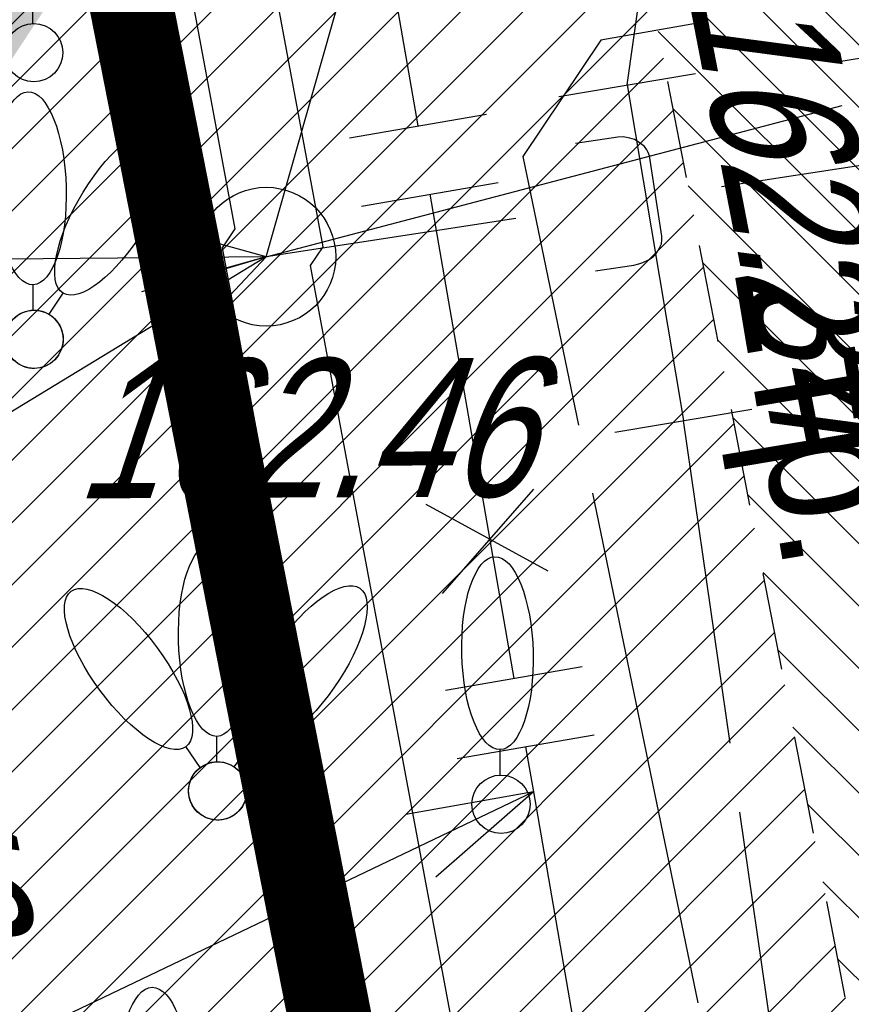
# Model space of a CAD drawing. Header units: millimetres. Extents: x 4385 to 11928, y 17253 to 36963.
# Tile 43 of 256: x 5878 to 5884, y 18474 to 18481. Entities that reach past the tile are written whole.
import ezdxf
from ezdxf import colors
from ezdxf.entities.mleader import LeaderData, LeaderLine
from ezdxf.enums import TextEntityAlignment as Align
from ezdxf.math import Vec2, Vec3

# ---------------------------------------------------------------- set-up
doc = ezdxf.new("R2010")
doc.units = ezdxf.units.MM
for name, color, linetype, lineweight in [('Геоподоснова_34179-21 от 9.08.21$0$Водосток', 7, 'Continuous', 25), ('Геоподоснова_34179-21 от 9.08.21$0$Водосток проектный', 7, 'Continuous', 25), ('Геоподоснова_34179-21 от 9.08.21$0$Газопровод', 7, 'Continuous', 25), ('Геоподоснова_34179-21 от 9.08.21$0$Горизонтали', 7, 'Continuous', 25), ('Геоподоснова_34179-21 от 9.08.21$0$Граница улицы', 7, 'Continuous', 25), ('Геоподоснова_34179-21 от 9.08.21$0$Кабель Мосэнерго', 7, 'Continuous', 25), ('Геоподоснова_34179-21 от 9.08.21$0$Колодцы', 7, 'Continuous', 25), ('Геоподоснова_34179-21 от 9.08.21$0$Отдельно стоящее дерево', 7, 'Continuous', 25)]:
    doc.layers.add(name, color=color, linetype=linetype, lineweight=lineweight)
doc.layers.add('ГП_граница_аренд_зем_500', color=7, linetype='Continuous', true_color=0x000000)
for name, color, linetype, lineweight, true_color, transparency in [('ГП_дороги_штриховка_сущ', 7, 'Continuous', 0, 0xc8d0d0, 0.6), ('ГП_озел_штриховка_сущ', 7, 'Continuous', 0, 0x829556, 0.6), ('ГП_тротуары_штриховка_сущ', 7, 'Continuous', 0, 0xba8573, 0.6)]:
    doc.layers.add(name, color=color, linetype=linetype, lineweight=lineweight, true_color=true_color, transparency=transparency)
doc.layers.add('ГП_текст этапы', color=7, linetype='Continuous', lineweight=5, true_color=0x000000)
doc.styles.add('GENERATED_STYLE_1', font='GOTHIC.TTF')
doc.styles.add('Геоподоснова_34179-21 от 9.08.21$0$Style-RUSSIAN_1251', font='RUSSIAN_1251.shx')
doc.styles.add('Геоподоснова_34179-21 от 9.08.21$0$Style-RUSSIAN_1251 I 0.32289', font='RUSSIAN_1251.shx', dxfattribs={"oblique": 18.5})

# ---------------------------------------------------------------- blocks, each defined once
blk = doc.blocks.new('Геоподоснова_34179-21 от 9.08.21$0$DEREVO_58')
at = {"layer": 'Геоподоснова_34179-21 от 9.08.21$0$Отдельно стоящее дерево', "color": 7, "linetype": 'Continuous', "lineweight": 25, "flags": 128}
blk.add_lwpolyline([(-0.007, 0.21), (-0.007, 0.393)], dxfattribs=at)
at = {"layer": 'Геоподоснова_34179-21 от 9.08.21$0$Отдельно стоящее дерево', "color": 7, "linetype": 'Continuous', "lineweight": 25}
blk.add_arc((0, 0), 0.21, 0, 359.99999, dxfattribs=at)
blk.add_ellipse((-0.0255, 1.088), major_axis=(-0.0185, 0.695), ratio=0.369829, dxfattribs=at)
blk = doc.blocks.new('Геоподоснова_34179-21 от 9.08.21$0$DEREVO_59')
at = {"layer": 'Геоподоснова_34179-21 от 9.08.21$0$Отдельно стоящее дерево', "color": 7, "linetype": 'Continuous', "lineweight": 25, "flags": 128}
blk.add_lwpolyline([(-0.007, 0.21), (-0.007, 0.393)], dxfattribs=at)
at = {"layer": 'Геоподоснова_34179-21 от 9.08.21$0$Отдельно стоящее дерево', "color": 7, "linetype": 'Continuous', "lineweight": 25}
blk.add_arc((0, 0), 0.21, 0, 359.99999, dxfattribs=at)
blk.add_ellipse((-0.0255, 1.088), major_axis=(-0.0185, 0.695), ratio=0.369829, dxfattribs=at)
blk = doc.blocks.new('Геоподоснова_34179-21 от 9.08.21$0$DEREVO_60')
at = {"layer": 'Геоподоснова_34179-21 от 9.08.21$0$Отдельно стоящее дерево', "color": 7, "linetype": 'Continuous', "lineweight": 25, "flags": 128}
blk.add_lwpolyline([(-0.007, 0.21), (-0.007, 0.393)], dxfattribs=at)
at = {"layer": 'Геоподоснова_34179-21 от 9.08.21$0$Отдельно стоящее дерево', "color": 7, "linetype": 'Continuous', "lineweight": 25}
blk.add_arc((0, 0), 0.21, 0, 359.99999, dxfattribs=at)
blk.add_ellipse((-0.0255, 1.088), major_axis=(-0.0185, 0.695), ratio=0.369829, dxfattribs=at)
blk = doc.blocks.new('Геоподоснова_34179-21 от 9.08.21$0$DEREVO_61')
at = {"layer": 'Геоподоснова_34179-21 от 9.08.21$0$Отдельно стоящее дерево', "color": 7, "linetype": 'Continuous', "lineweight": 25, "flags": 128}
blk.add_lwpolyline([(-0.007, 0.21), (-0.007, 0.393)], dxfattribs=at)
at = {"layer": 'Геоподоснова_34179-21 от 9.08.21$0$Отдельно стоящее дерево', "color": 7, "linetype": 'Continuous', "lineweight": 25}
blk.add_arc((0, 0), 0.21, 0, 359.99999, dxfattribs=at)
blk.add_ellipse((-0.0255, 1.088), major_axis=(-0.0185, 0.695), ratio=0.369829, dxfattribs=at)
blk = doc.blocks.new('Геоподоснова_34179-21 от 9.08.21$0$DEREVO_87')
at = {"layer": 'Геоподоснова_34179-21 от 9.08.21$0$Отдельно стоящее дерево', "color": 7, "linetype": 'Continuous', "lineweight": 25, "flags": 128}
blk.add_lwpolyline([(-0.0072, 0.2099), (-0.0069, 0.3929)], dxfattribs=at)
at = {"layer": 'Геоподоснова_34179-21 от 9.08.21$0$Отдельно стоящее дерево', "color": 7, "linetype": 'Continuous', "lineweight": 25}
blk.add_arc((0, 0), 0.21, 0, 359.99999, dxfattribs=at)
blk.add_ellipse((-0.0255, 1.088), major_axis=(-0.0185, 0.695), ratio=0.369829, dxfattribs=at)
blk = doc.blocks.new('Геоподоснова_34179-21 от 9.08.21$0$DEREVO_88')
at = {"layer": 'Геоподоснова_34179-21 от 9.08.21$0$Отдельно стоящее дерево', "color": 7, "linetype": 'Continuous', "lineweight": 25, "flags": 128}
blk.add_lwpolyline([(-0.0074, 0.2099), (-0.0065, 0.3932)], dxfattribs=at)
at = {"layer": 'Геоподоснова_34179-21 от 9.08.21$0$Отдельно стоящее дерево', "color": 7, "linetype": 'Continuous', "lineweight": 25}
blk.add_arc((0, 0), 0.21, 0, 359.99999, dxfattribs=at)
blk.add_ellipse((-0.0255, 1.088), major_axis=(-0.0185, 0.695), ratio=0.369829, dxfattribs=at)
blk = doc.blocks.new('Геоподоснова_34179-21 от 9.08.21$0$DEREVO_89')
at = {"layer": 'Геоподоснова_34179-21 от 9.08.21$0$Отдельно стоящее дерево', "color": 7, "linetype": 'Continuous', "lineweight": 25, "flags": 128}
blk.add_lwpolyline([(-0.0071, 0.2103), (-0.007, 0.3931)], dxfattribs=at)
at = {"layer": 'Геоподоснова_34179-21 от 9.08.21$0$Отдельно стоящее дерево', "color": 7, "linetype": 'Continuous', "lineweight": 25}
blk.add_arc((0, 0), 0.21, 0, 359.99999, dxfattribs=at)
blk.add_ellipse((-0.0255, 1.088), major_axis=(-0.0185, 0.695), ratio=0.369829, dxfattribs=at)
blk = doc.blocks.new('Геоподоснова_34179-21 от 9.08.21$0$DEREVO_92')
at = {"layer": 'Геоподоснова_34179-21 от 9.08.21$0$Отдельно стоящее дерево', "color": 7, "linetype": 'Continuous', "lineweight": 25, "flags": 128}
blk.add_lwpolyline([(-0.007, 0.21), (-0.007, 0.393)], dxfattribs=at)
at = {"layer": 'Геоподоснова_34179-21 от 9.08.21$0$Отдельно стоящее дерево', "color": 7, "linetype": 'Continuous', "lineweight": 25}
blk.add_arc((0, 0), 0.21, 0, 359.99999, dxfattribs=at)
blk.add_ellipse((-0.0255, 1.088), major_axis=(-0.0185, 0.695), ratio=0.369829, dxfattribs=at)
blk = doc.blocks.new('Геоподоснова_34179-21 от 9.08.21$0$KOLOD_40')
at = {"layer": 'Геоподоснова_34179-21 от 9.08.21$0$Колодцы', "color": 7, "linetype": 'Continuous', "lineweight": 25}
blk.add_arc((0, 0), 0.5, 0, 359.99999, dxfattribs=at)
blk = doc.blocks.new('Геоподоснова_34179-21 от 9.08.21$0$msdElementTypeLineString_104')
at = {"layer": 'Геоподоснова_34179-21 от 9.08.21$0$Граница улицы', "color": 7, "linetype": 'Continuous', "lineweight": 25}
for p, q in [((1.1129, 34.6345), (0.9792, 35.3247)), ((1.3417, 33.4533), (1.208, 34.1436)), ((1.5705, 32.2722), (1.4368, 32.9624)), ((1.7994, 31.0911), (1.6656, 31.7813)), ((2.0282, 29.9099), (1.8945, 30.6002)), ((2.257, 28.7288), (2.1233, 29.4191))]:
    blk.add_line(p, q, dxfattribs=at)
blk = doc.blocks.new('Геоподоснова_34179-21 от 9.08.21$0$msdElementTypeLineString_168')
at = {"layer": 'Геоподоснова_34179-21 от 9.08.21$0$Водосток', "color": 30, "linetype": 'Continuous', "lineweight": 25}
blk.add_line((0, 0), (0.8106, 2.854), dxfattribs=at)
blk = doc.blocks.new('Геоподоснова_34179-21 от 9.08.21$0$msdElementTypeMultiLine_18')
at = {"layer": 'Геоподоснова_34179-21 от 9.08.21$0$Водосток', "color": 30, "linetype": 'Continuous', "lineweight": 25}
blk.add_blockref('Геоподоснова_34179-21 от 9.08.21$0$msdElementTypeLineString_168', (0.467, 0.467), dxfattribs=at)
blk = doc.blocks.new('Геоподоснова_34179-21 от 9.08.21$0$msdElementTypeLineString_171')
at = {"layer": 'Геоподоснова_34179-21 от 9.08.21$0$Газопровод', "color": 16, "linetype": 'Continuous', "lineweight": 25}
blk.add_line((1.8671, 38.7439), (0.8794, 38.5873), dxfattribs=at)
blk = doc.blocks.new('Геоподоснова_34179-21 от 9.08.21$0$msdElementTypeMultiLine_20')
at = {"layer": 'Геоподоснова_34179-21 от 9.08.21$0$Газопровод', "color": 16, "linetype": 'Continuous', "lineweight": 25}
blk.add_blockref('Геоподоснова_34179-21 от 9.08.21$0$msdElementTypeLineString_171', (0, 0), dxfattribs=at)
blk = doc.blocks.new('Геоподоснова_34179-21 от 9.08.21$0$msdElementTypeLineString_185')
at = {"layer": 'Геоподоснова_34179-21 от 9.08.21$0$Водосток', "color": 30, "linetype": 'Continuous', "lineweight": 25}
for p, q in [((5.5989, 1.4696), (9.747, 2.5583)), ((0, 0), (4.1481, 1.0888))]:
    blk.add_line(p, q, dxfattribs=at)
blk = doc.blocks.new('Геоподоснова_34179-21 от 9.08.21$0$msdElementTypeMultiLine_30')
at = {"layer": 'Геоподоснова_34179-21 от 9.08.21$0$Водосток', "color": 30, "linetype": 'Continuous', "lineweight": 25, "flags": 128}
blk.add_lwpolyline([(5.455, 2.253), (5.1865, 2.1825), (5.1493, 2.1704), (5.1222, 2.1562), (5.0852, 2.1346), (5.0543, 2.1075), (5.0329, 2.0806), (5.0161, 2.0453), (5.0043, 2.009), (5.0046, 1.9806), (5.0072, 1.9528), (5.1557, 1.387), (5.1665, 1.3638), (5.1784, 1.3456), (5.1981, 1.3247), (5.2183, 1.311), (5.2463, 1.2946), (5.276, 1.2811), (5.3106, 1.2759), (5.359, 1.272), (5.3957, 1.2769), (5.6953, 1.3555)], dxfattribs=at)
at = {"layer": 'Геоподоснова_34179-21 от 9.08.21$0$Водосток', "color": 30, "linetype": 'Continuous', "lineweight": 25}
blk.add_blockref('Геоподоснова_34179-21 от 9.08.21$0$msdElementTypeLineString_185', (0.467, 0.467), dxfattribs=at)
blk = doc.blocks.new('Геоподоснова_34179-21 от 9.08.21$0$msdElementTypeLineString_186')
at = {"layer": 'Геоподоснова_34179-21 от 9.08.21$0$Водосток', "color": 30, "linetype": 'Continuous', "lineweight": 25}
for p, q in [((1.8307, 45.5753), (3.388, 37.1575)), ((3.388, 37.1575), (3.2982, 37.0217)), ((3.2982, 37.0217), (6.6179, 19.2484))]:
    blk.add_line(p, q, dxfattribs=at)
blk = doc.blocks.new('Геоподоснова_34179-21 от 9.08.21$0$msdElementTypeLineString_187')
at = {"layer": 'Геоподоснова_34179-21 от 9.08.21$0$Водосток', "color": 30, "linetype": 'Continuous', "lineweight": 25}
for p, q in [((1.8065, 45.5445), (3.34, 37.2555)), ((3.34, 37.2555), (3.2498, 37.1193)), ((3.2498, 37.1193), (6.5787, 19.2971))]:
    blk.add_line(p, q, dxfattribs=at)
blk = doc.blocks.new('Геоподоснова_34179-21 от 9.08.21$0$msdElementTypeMultiLine_31')
at = {"layer": 'Геоподоснова_34179-21 от 9.08.21$0$Водосток', "color": 30, "linetype": 'Continuous', "lineweight": 25}
for name, p in [('Геоподоснова_34179-21 от 9.08.21$0$msdElementTypeLineString_186', (0.76, 0.451)), ('Геоподоснова_34179-21 от 9.08.21$0$msdElementTypeLineString_187', (0.174, 0.482))]:
    blk.add_blockref(name, p, dxfattribs=at)
blk = doc.blocks.new('Геоподоснова_34179-21 от 9.08.21$0$msdElementTypeLineString_211')
at = {"layer": 'Геоподоснова_34179-21 от 9.08.21$0$Кабель Мосэнерго', "color": 7, "linetype": 'Continuous', "lineweight": 25}
for p, q in [((1.0069, 3.8354), (1.9931, 4.0006)), ((1.4119, 1.4174), (2.3981, 1.5826))]:
    blk.add_line(p, q, dxfattribs=at)
blk = doc.blocks.new('Геоподоснова_34179-21 от 9.08.21$0$msdElementTypeMultiLine_49')
at = {"layer": 'Геоподоснова_34179-21 от 9.08.21$0$Кабель Мосэнерго', "color": 7, "linetype": 'Continuous', "lineweight": 25, "flags": 128}
blk.add_lwpolyline([(1.5, 3.918), (1.905, 1.5)], dxfattribs=at)
at = {"layer": 'Геоподоснова_34179-21 от 9.08.21$0$Кабель Мосэнерго', "color": 7, "linetype": 'Continuous', "lineweight": 25}
blk.add_blockref('Геоподоснова_34179-21 от 9.08.21$0$msdElementTypeLineString_211', (0, 0), dxfattribs=at)
blk = doc.blocks.new('Геоподоснова_34179-21 от 9.08.21$0$msdElementTypeLineString_528')
at = {"layer": 'Геоподоснова_34179-21 от 9.08.21$0$Газопровод', "color": 1, "linetype": 'Continuous', "lineweight": 25}
for p, q in [((4.2851, 35.8431), (3.6249, 35.0912)), ((4.3896, 35.2523), (3.5118, 35.7312))]:
    blk.add_line(p, q, dxfattribs=at)
blk = doc.blocks.new('Геоподоснова_34179-21 от 9.08.21$0$msdElementTypeLineString_529')
at = {"layer": 'Геоподоснова_34179-21 от 9.08.21$0$Газопровод', "color": 16, "linetype": 'Continuous', "lineweight": 25}
for p, q in [((2.9395, 42.0394), (3.5445, 38.5524)), ((3.0519, 38.467), (4.0372, 38.6379)), ((3.1374, 37.9743), (4.1227, 38.1453)), ((3.63, 38.0598), (4.235, 34.5728)), ((3.7424, 34.4874), (4.7277, 34.6583)), ((3.8279, 33.9947), (4.8132, 34.1657))]:
    blk.add_line(p, q, dxfattribs=at)
at = {"layer": 'Геоподоснова_34179-21 от 9.08.21$0$Газопровод', "color": 16, "linetype": 'Continuous', "lineweight": 25, "flags": 128}
blk.add_lwpolyline([(4.3205, 34.0802), (4.3771, 33.7544), (4.9255, 30.5933)], dxfattribs=at)
blk = doc.blocks.new('Геоподоснова_34179-21 от 9.08.21$0$msdElementTypeMultiLine_324')
at = {"layer": 'Геоподоснова_34179-21 от 9.08.21$0$Газопровод', "color": 16, "linetype": 'Continuous', "lineweight": 25}
blk.add_blockref('Геоподоснова_34179-21 от 9.08.21$0$msdElementTypeLineString_529', (0, 0), dxfattribs=at)
at = {"layer": 'Геоподоснова_34179-21 от 9.08.21$0$Газопровод', "color": 1, "linetype": 'Continuous', "lineweight": 25}
blk.add_blockref('Геоподоснова_34179-21 от 9.08.21$0$msdElementTypeLineString_528', (0.093, 0.093), dxfattribs=at)
blk = doc.blocks.new('Геоподоснова_34179-21 от 9.08.21$0$msdElementTypeTextNode_22')
at = {"layer": 'Геоподоснова_34179-21 от 9.08.21$0$Кабель Мосэнерго', "color": 7, "linetype": 'Continuous', "lineweight": 25, "style": 'Геоподоснова_34179-21 от 9.08.21$0$Style-RUSSIAN_1251', "width": 0.899998}
blk.add_text('2тр.', height=1, rotation=279.50842, dxfattribs=at).set_placement((0, 0))
blk = doc.blocks.new('Геоподоснова_34179-21 от 9.08.21$0$DIMTXT_5')
at = {"layer": 'Геоподоснова_34179-21 от 9.08.21$0$Водосток', "color": 30, "linetype": 'Continuous', "lineweight": 25}
for q in [(-0.8988, -0.2541), (-0.639, -0.6813)]:
    blk.add_line((0, 0), q, dxfattribs=at)
at = {"layer": 'Геоподоснова_34179-21 от 9.08.21$0$Водосток', "color": 30, "linetype": 'Continuous', "lineweight": 25, "flags": 128}
blk.add_lwpolyline([(0, 0), (-6.4756, -3.9389), (-13.798, -5.3777)], dxfattribs=at)
blk = doc.blocks.new('Геоподоснова_34179-21 от 9.08.21$0$DIMTXT_193')
at = {"layer": 'Геоподоснова_34179-21 от 9.08.21$0$Газопровод', "color": 16, "linetype": 'Continuous', "lineweight": 25}
for q in [(-0.9198, -0.1625), (-0.7042, -0.6137)]:
    blk.add_line((0, 0), q, dxfattribs=at)
at = {"layer": 'Геоподоснова_34179-21 от 9.08.21$0$Газопровод', "color": 16, "linetype": 'Continuous', "lineweight": 25, "flags": 128}
blk.add_lwpolyline([(0, 0), (-7.8006, -3.7282), (-15.1717, -5.1766)], dxfattribs=at)
blk = doc.blocks.new('Геоподоснова_34179-21 от 9.08.21$0$msdElementTypeLineString_881')
at = {"layer": 'Геоподоснова_34179-21 от 9.08.21$0$Водосток проектный', "color": 7, "linetype": 'Continuous', "lineweight": 25}
for p, q in [((5.0779, 0.7788), (3.2803, 0.5031)), ((1.7976, 0.2757), (0, 0))]:
    blk.add_line(p, q, dxfattribs=at)
blk = doc.blocks.new('Геоподоснова_34179-21 от 9.08.21$0$msdElementTypeMultiLine_542')
at = {"layer": 'Геоподоснова_34179-21 от 9.08.21$0$Водосток проектный', "color": 7, "linetype": 'Continuous', "lineweight": 25, "flags": 128}
blk.add_lwpolyline([(2.8393, 0.3642), (3.1137, 0.4063), (3.1519, 0.4145), (3.1803, 0.4258), (3.2194, 0.4434), (3.2529, 0.4671), (3.277, 0.4917), (3.2974, 0.525), (3.3129, 0.5599), (3.3156, 0.5881), (3.3159, 0.616), (3.2273, 1.1943), (3.2189, 1.2185), (3.209, 1.2379), (3.1915, 1.2607), (3.1729, 1.2764), (3.1467, 1.2956), (3.1186, 1.3122), (3.0848, 1.321), (3.037, 1.3299), (3, 1.3288), (2.6939, 1.2819)], dxfattribs=at)
at = {"layer": 'Геоподоснова_34179-21 от 9.08.21$0$Водосток проектный', "color": 7, "linetype": 'Continuous', "lineweight": 25}
blk.add_blockref('Геоподоснова_34179-21 от 9.08.21$0$msdElementTypeLineString_881', (0.467, 0.467), dxfattribs=at)
blk = doc.blocks.new('Геоподоснова_34179-21 от 9.08.21$0$DIMTXT_246')
at = {"layer": 'Геоподоснова_34179-21 от 9.08.21$0$Водосток проектный', "color": 7, "linetype": 'Continuous', "lineweight": 25}
for q in [(-0.7018, 0.1937), (-0.6982, -0.2063)]:
    blk.add_line((0, 0), q, dxfattribs=at)
at = {"layer": 'Геоподоснова_34179-21 от 9.08.21$0$Водосток проектный', "color": 7, "linetype": 'Continuous', "lineweight": 25, "flags": 128}
blk.add_lwpolyline([(0, 0), (-7.5027, -0.0673), (-14.7461, -1.4906)], dxfattribs=at)
blk = doc.blocks.new('Геоподоснова_34179-21 от 9.08.21')
at = {"layer": 'Геоподоснова_34179-21 от 9.08.21$0$Кабель Мосэнерго', "color": 10, "linetype": 'Continuous', "lineweight": 25}
for p, q in [((5882.628, 18480.647), (5882.713, 18481.257)), ((5883.3688, 18475.9047), (5883.033, 18478.229)), ((5882.3774, 18477.7064), (5883.1362, 18474.0358)), ((5884.1118, 18470.7612), (5883.4402, 18475.4098))]:
    blk.add_line(p, q, dxfattribs=at)
at = {"layer": 'Геоподоснова_34179-21 от 9.08.21$0$Кабель Мосэнерго', "color": 10, "linetype": 'Continuous', "lineweight": 25, "flags": 128}
blk.add_lwpolyline([(5883.1899, 18481.1025), (5882.439, 18480.969), (5881.876, 18480.132), (5882.2762, 18478.1961)], dxfattribs=at)
at = {"layer": 'Геоподоснова_34179-21 от 9.08.21$0$Водосток', "color": 30, "linetype": 'Continuous', "lineweight": 25}
for name, p in [('Геоподоснова_34179-21 от 9.08.21$0$msdElementTypeMultiLine_31', (5876.287, 18441.873)), ('Геоподоснова_34179-21 от 9.08.21$0$msdElementTypeMultiLine_18', (5879.561, 18478.943)), ('Геоподоснова_34179-21 от 9.08.21$0$msdElementTypeMultiLine_30', (5879.561, 18478.943)), ('Геоподоснова_34179-21 от 9.08.21$0$DIMTXT_5', (5880.028, 18479.41))]:
    blk.add_blockref(name, p, dxfattribs=at)
at = {"layer": 'Геоподоснова_34179-21 от 9.08.21$0$Водосток проектный', "color": 7, "linetype": 'Continuous', "lineweight": 25}
for name, p in [('Геоподоснова_34179-21 от 9.08.21$0$msdElementTypeMultiLine_542', (5879.561, 18478.943)), ('Геоподоснова_34179-21 от 9.08.21$0$DIMTXT_246', (5880.028, 18479.41))]:
    blk.add_blockref(name, p, dxfattribs=at)
at = {"layer": 'Геоподоснова_34179-21 от 9.08.21$0$Газопровод', "color": 1, "linetype": 'Continuous', "lineweight": 25}
for name, p in [('Геоподоснова_34179-21 от 9.08.21$0$msdElementTypeMultiLine_324', (5877.576, 18441.8)), ('Геоподоснова_34179-21 от 9.08.21$0$msdElementTypeMultiLine_20', (5883.274, 18442.227))]:
    blk.add_blockref(name, p, dxfattribs=at)
at = {"layer": 'Геоподоснова_34179-21 от 9.08.21$0$Газопровод', "color": 16, "linetype": 'Continuous', "lineweight": 25}
blk.add_blockref('Геоподоснова_34179-21 от 9.08.21$0$DIMTXT_193', (5881.9531, 18475.5544), dxfattribs=at)
at = {"layer": 'Геоподоснова_34179-21 от 9.08.21$0$Граница улицы', "color": 7, "linetype": 'Continuous', "lineweight": 25}
blk.add_blockref('Геоподоснова_34179-21 от 9.08.21$0$msdElementTypeLineString_104', (5881.942, 18445.347), dxfattribs=at)
at = {"layer": 'Геоподоснова_34179-21 от 9.08.21$0$Кабель Мосэнерго', "color": 7, "linetype": 'Continuous', "lineweight": 25}
for name, p in [('Геоподоснова_34179-21 от 9.08.21$0$msdElementTypeMultiLine_49', (5881.128, 18476.729)), ('Геоподоснова_34179-21 от 9.08.21$0$msdElementTypeTextNode_22', (5883.396, 18479.316))]:
    blk.add_blockref(name, p, dxfattribs=at)
at = {"layer": 'Геоподоснова_34179-21 от 9.08.21$0$Колодцы', "color": 7, "linetype": 'Continuous', "lineweight": 25}
blk.add_blockref('Геоподоснова_34179-21 от 9.08.21$0$KOLOD_40', (5880.028, 18479.41), dxfattribs=at)
at = {"layer": 'Геоподоснова_34179-21 от 9.08.21$0$Отдельно стоящее дерево', "color": 7, "linetype": 'Continuous', "lineweight": 25}
for name, p in [('Геоподоснова_34179-21 от 9.08.21$0$DEREVO_58', (5878.353, 18480.88)), ('Геоподоснова_34179-21 от 9.08.21$0$DEREVO_59', (5878.355, 18478.815)), ('Геоподоснова_34179-21 от 9.08.21$0$DEREVO_60', (5879.678, 18475.562)), ('Геоподоснова_34179-21 от 9.08.21$0$DEREVO_92', (5881.719, 18475.466)), ('Геоподоснова_34179-21 от 9.08.21$0$DEREVO_61', (5879.249, 18472.364))]:
    blk.add_blockref(name, p, dxfattribs=at)
for name, p, rotation in [('Геоподоснова_34179-21 от 9.08.21$0$DEREVO_89', (5878.355, 18478.815), 326.8704785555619), ('Геоподоснова_34179-21 от 9.08.21$0$DEREVO_87', (5879.678, 18475.562), 323.5202802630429), ('Геоподоснова_34179-21 от 9.08.21$0$DEREVO_88', (5879.678, 18475.562), 34.84074434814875)]:
    blk.add_blockref(name, p, dxfattribs=dict(at, rotation=rotation))
at = {"layer": 'Геоподоснова_34179-21 от 9.08.21$0$Горизонтали', "color": 7, "linetype": 'Continuous', "lineweight": 25, "style": 'Геоподоснова_34179-21 от 9.08.21$0$Style-RUSSIAN_1251 I 0.32289', "oblique": 18.5, "width": 0.799996}
blk.add_text('162.34', height=1, rotation=280.93599, dxfattribs=at).set_placement((5883.066, 18481.2924))
blk.add_text('162.42', height=1, rotation=280.93599, dxfattribs=at).set_placement((5877.7043, 18477.9577), align=Align.TOP_LEFT)
at = {"layer": 'Геоподоснова_34179-21 от 9.08.21$0$Колодцы', "color": 7, "linetype": 'Continuous', "lineweight": 25, "style": 'Геоподоснова_34179-21 от 9.08.21$0$Style-RUSSIAN_1251 I 0.32289', "oblique": 18.5, "width": 0.799996}
blk.add_text('162.46', height=1, rotation=0.25132, dxfattribs=at).set_placement((5878.6509, 18477.6689))

msp = doc.modelspace()

# ---------------------------------------------------------------- hatches: boundary and pattern name
at = {"layer": 'ГП_дороги_штриховка_сущ'}
h = msp.add_hatch(color=256, dxfattribs=at)
h.dxf.hatch_style = 1
edge = h.paths.add_edge_path()
edge.add_line((5925.766, 18433.8547), (5941.9444, 18436.9725))
edge.add_line((5941.9444, 18436.9725), (5953.8571, 18439.646))
edge.add_line((5953.8571, 18439.646), (5952.8502, 18448.5953))
edge.add_line((5952.8502, 18448.5953), (5934.3906, 18444.9165))
edge.add_line((5934.3906, 18444.9165), (5923.7766, 18442.8923))
edge.add_line((5923.7766, 18442.8923), (5913.7654, 18440.8707))
edge.add_arc((6024.7505, 17851.7011), 599.5319, 100.668107, 101.5278222)
edge.add_line((5904.9378, 18439.1392), (5895.2208, 18437.0544))
edge.add_arc((5892.782, 18446.9187), 10.1613, 258.72901, 283.88703, ccw=False)
edge.add_arc((5892.507, 18446.219), 9.4224, 228.12261, 259.53734, ccw=False)
edge.add_arc((5892.8529, 18446.8038), 10.0895, 191.39778, 228.8772, ccw=False)
edge.add_line((5882.9623, 18444.8099), (5882.8537, 18445.3574))
edge.add_line((5882.8537, 18445.3574), (5880.7039, 18455.6011))
edge.add_line((5880.7039, 18455.6011), (5876.3651, 18478.0565))
edge.add_arc((5883.2363, 18479.4102), 7.0034, 102.08959, 191.14549, ccw=False)
edge.add_line((5881.7695, 18486.2583), (5885.6107, 18487.0248))
edge.add_line((5885.6107, 18487.0248), (5884.5759, 18492.3275))
edge.add_line((5884.5759, 18492.3275), (5880.7249, 18491.731))
edge.add_arc((5879.8374, 18497.3175), 5.6566, 253.32125, 279.02668, ccw=False)
edge.add_arc((5879.968, 18499.3125), 7.6183, 187.5257, 256.68805, ccw=False)
edge.add_line((5872.4153, 18498.3147), (5871.0954, 18505.1739))
edge.add_line((5871.0954, 18505.1739), (5870.7602, 18506.8572))
edge.add_line((5870.7602, 18506.8572), (5869.698, 18512.3769))
edge.add_line((5869.698, 18512.3769), (5868.2479, 18519.8057))
edge.add_line((5868.2479, 18519.8057), (5866.9127, 18526.8007))
edge.add_line((5866.9127, 18526.8007), (5865.7651, 18532.8131))
edge.add_line((5865.7651, 18532.8131), (5864.6612, 18538.596))
edge.add_line((5864.6612, 18538.596), (5864.202, 18540.87))
edge.add_line((5864.202, 18540.87), (5863.4947, 18545.3722))
edge.add_line((5863.4947, 18545.3722), (5863.3158, 18545.3437))
edge.add_line((5863.3158, 18545.3437), (5861.851, 18553.0529))
edge.add_line((5861.851, 18553.0529), (5861.1491, 18556.7274))
edge.add_line((5861.1491, 18556.7274), (5860.1071, 18562.17))
edge.add_line((5860.1071, 18562.17), (5859.4255, 18565.7303))
edge.add_line((5859.4255, 18565.7303), (5858.5151, 18570.4769))
edge.add_line((5858.5151, 18570.4769), (5857.5968, 18575.222))
edge.add_line((5857.5968, 18575.222), (5848.5543, 18573.2514))
edge.add_line((5848.5543, 18573.2514), (5849.5018, 18568.4775))
edge.add_line((5849.5018, 18568.4775), (5850.8986, 18561.3118))
edge.add_line((5850.8986, 18561.3118), (5851.9494, 18555.8278))
edge.add_line((5851.9494, 18555.8278), (5853.7721, 18546.315))
edge.add_line((5853.7721, 18546.315), (5855.0784, 18540.2297))
edge.add_line((5855.0784, 18540.2297), (5856.3648, 18533.9804))
edge.add_line((5856.3648, 18533.9804), (5857.6027, 18527.5711))
edge.add_line((5857.6027, 18527.5711), (5860.1732, 18514.262))
edge.add_line((5860.1732, 18514.262), (5861.2606, 18508.6321))
edge.add_line((5861.2606, 18508.6321), (5867.4741, 18476.4277))
edge.add_line((5867.4741, 18476.4277), (5871.8034, 18453.8927))
edge.add_line((5871.8034, 18453.8927), (5874.1284, 18441.5907))
edge.add_arc((5866.6336, 18439.7926), 7.7075, -71.14644, 13.49117, ccw=False)
edge.add_line((5869.1243, 18432.4987), (5871.4472, 18422.9255))
edge.add_arc((5869.2695, 18415.8164), 7.4352, 51.97644, 72.96891, ccw=False)
edge.add_line((5873.8494, 18421.6735), (5887.3412, 18424.7033))
edge.add_arc((5895.4998, 18415.1295), 12.5785, 101.57611, 130.43684, ccw=False)
edge.add_line((5892.9757, 18427.4522), (5897.6786, 18428.4156))
edge.add_line((5897.6786, 18428.4156), (5906.5646, 18430.1732))
edge.add_arc((6084.6926, 17553.0352), 895.0423, 100.227856, 101.4794371, ccw=False)
at = {"layer": 'ГП_озел_штриховка_сущ'}
h = msp.add_hatch(dxfattribs=at)
h.set_pattern_fill('ANSI31', color=256, scale=0.1)
h.paths.add_polyline_path([(5902.5841, 18448.0458), (5903.8056, 18441.8214), (5922.6065, 18445.5107), (5934.6951, 18448.0265), (5951.702, 18451.333), (5954.1827, 18451.8153), (5952.9348, 18458.0908)])
edge = h.paths.add_edge_path()
edge.add_line((5900.2096, 18448.7517), (5901.643, 18441.364))
edge.add_line((5901.643, 18441.364), (5896.2222, 18440.1367))
edge.add_arc((5895.7806, 18442.0873), 2, 190.87537, 282.75753, ccw=False)
edge.add_line((5893.8165, 18441.7099), (5886.891, 18477.757))
edge.add_line((5886.891, 18477.757), (5887.39, 18477.8487))
edge.add_line((5887.39, 18477.8487), (5893.33, 18447.41))
edge.add_line((5893.33, 18447.41), (5900.2096, 18448.7517))
edge = h.paths.add_edge_path()
edge.add_line((5882.8443, 18445.3476), (5889.4819, 18446.8514))
edge.add_line((5889.4819, 18446.8514), (5885.7032, 18466.3115))
edge.add_line((5885.7032, 18466.3115), (5882.7383, 18481.6154))
edge.add_line((5882.7383, 18481.6154), (5881.9423, 18486.2502))
edge.add_arc((5883.2604, 18479.3486), 7.0264, 100.81231, 190.67739)
edge.add_line((5876.3556, 18478.0467), (5880.6945, 18455.5913))
edge.add_line((5880.6945, 18455.5913), (5882.8443, 18445.3476))
h.paths.add_polyline_path([(6035.0237, 18508.0269), (6039.2132, 18503.5739), (6057.801, 18521.457), (6053.7946, 18525.6736)])
h.paths.add_polyline_path([(6033.0608, 18497.6547), (6028.8217, 18502.1963), (6016.6116, 18490.7174), (6020.9013, 18485.9562)])
at = {"layer": 'ГП_тротуары_штриховка_сущ'}
h = msp.add_hatch(dxfattribs=at)
h.set_pattern_fill('ANSI31', color=256, scale=0.1, angle=90)
edge = h.paths.add_edge_path()
edge.add_line((5886.891, 18477.757), (5887.39, 18477.8487))
edge.add_line((5887.39, 18477.8487), (5886.9475, 18480.1165))
edge.add_line((5886.9475, 18480.1165), (5886.504, 18480.03))
edge.add_line((5886.504, 18480.03), (5885.2161, 18486.8906))
edge.add_line((5885.2161, 18486.8906), (5882.6187, 18486.4101))
edge.add_line((5882.6187, 18486.4101), (5881.9432, 18486.2446))
edge.add_line((5881.9432, 18486.2446), (5882.7383, 18481.6154))
edge.add_line((5882.7383, 18481.6154), (5885.7032, 18466.3115))
edge.add_line((5885.7032, 18466.3115), (5889.4819, 18446.8514))
edge.add_line((5889.4819, 18446.8514), (5882.8443, 18445.3476))
edge.add_line((5882.8443, 18445.3476), (5882.9529, 18444.8002))
edge.add_arc((5892.7617, 18446.7466), 10, 191.22368, 248.71592)
edge.add_arc((5892.7617, 18446.7466), 10, 248.71592, 258.56413)
edge.add_arc((5892.7719, 18446.9399), 10.1915, 258.7229, 283.84892)
edge.add_line((5895.2114, 18437.0446), (5904.9284, 18439.1294))
edge.add_arc((6024.7411, 17851.6914), 599.5319, 100.6706053, 101.5278222, ccw=False)
edge.add_line((5913.7303, 18440.8562), (5913.8066, 18440.8712))
edge.add_line((5913.8066, 18440.8712), (5923.7672, 18442.8826))
edge.add_line((5923.7672, 18442.8826), (5930.571, 18444.1801))
edge.add_line((5930.571, 18444.1801), (5947.6582, 18447.5527))
edge.add_line((5947.6582, 18447.5527), (5953.962, 18448.809))
edge.add_arc((5951.6261, 18456.7008), 8.2302, 286.48822, 295.94811)
edge.add_arc((5952.4823, 18455.2746), 6.5748, 294.67692, 308.80871)
edge.add_arc((5953.728, 18453.9668), 4.7774, 306.9967, 311.39357)
edge.add_arc((5956.2052, 18451.3949), 1.2202, 303.96371, 321.16145)
edge.add_arc((5955.7164, 18451.6481), 1.7632, 324.71721, 340.51925)
edge.add_arc((5956.2052, 18451.3949), 1.2202, 344.07501, 360.16819)
edge.add_arc((5945.9344, 18451.3648), 11.4911, 0.16819, 12.09667)
edge.add_line((5957.1704, 18453.7729), (5956.453, 18457.12))
edge.add_line((5956.453, 18457.12), (5976.513, 18463.101))
edge.add_line((5976.513, 18463.101), (5978.9335, 18464.1052))
edge.add_line((5978.9335, 18464.1052), (5900.2096, 18448.7517))
edge.add_line((5900.2096, 18448.7517), (5901.643, 18441.364))
edge.add_line((5901.643, 18441.364), (5896.2222, 18440.1367))
edge.add_arc((5895.7806, 18442.0873), 2, 190.87537, 282.75753, ccw=False)
edge.add_line((5893.8165, 18441.7099), (5886.891, 18477.757))
h.paths.add_polyline_path([(5922.6065, 18445.5107), (5903.8056, 18441.8214), (5902.5841, 18448.0458), (5952.9348, 18458.0908), (5954.1827, 18451.8153), (5951.702, 18451.333), (5934.6951, 18448.0265)], flags=16)
edge = h.paths.add_edge_path()
edge.add_line((6028.4873, 18489.5799), (6025.8995, 18490.739))
edge.add_line((6025.8995, 18490.739), (6025.883, 18490.749))
edge.add_line((6025.883, 18490.749), (6020.9013, 18485.9562))
edge.add_line((6020.9013, 18485.9562), (6016.6116, 18490.7174))
edge.add_line((6016.6116, 18490.7174), (6020.557, 18494.4265))
edge.add_line((6020.557, 18494.4265), (6028.8265, 18502.2007))
edge.add_line((6028.8265, 18502.2007), (6028.1079, 18502.9717))
edge.add_line((6028.1079, 18502.9717), (6028.1, 18502.9801))
edge.add_line((6028.1, 18502.9801), (5997.6703, 18474.4271))
edge.add_line((5997.6703, 18474.4271), (5998.1583, 18473.9056))
edge.add_line((5998.1583, 18473.9056), (6001.253, 18475.867))
edge.add_line((6001.253, 18475.867), (6015.7142, 18487.6931))
edge.add_line((6015.7142, 18487.6931), (6020.3566, 18483.9576))
edge.add_arc((6021.3712, 18485.5), 1.8462, 236.66417, 311.68947)
edge.add_arc((6005.6131, 18505.3265), 27.1695, 308.69579, 315.15269)
edge.add_line((6024.876, 18486.166), (6028.4873, 18489.5799))

# ---------------------------------------------------------------- linework, layer by layer
at = {"layer": 'ГП_граница_аренд_зем_500', "color": 190, "true_color": 0x9933ff, "const_width": 0.6}
msp.add_lwpolyline([(5892.8496, 18716.5441), (6024.8775, 18575.8605), (6064.8814, 18533.2375), (5990.171, 18463.1363), (5886.5668, 18442.9304), (5839.2988, 18683.8765)], close=True, dxfattribs=at)

# ---------------------------------------------------------------- block references
msp.add_blockref('Геоподоснова_34179-21 от 9.08.21', (0, 0))

# ---------------------------------------------------------------- next in the draw order: leaders
at = {"layer": 'ГП_текст этапы'}
ml = msp.add_multileader_mtext('Standard', dxfattribs=at)
ml.set_content('{\\C28;\\c855309;3 этап строительства}', color=256, style='GENERATED_STYLE_1')
ml.set_leader_properties()
ml.build(insert=Vec2(0, 0))
ml.multileader.update_dxf_attribs({"text_right_attachment_type": 6, "dogleg_length": 0.36, "arrow_head_size": 1})
ctx = ml.context
ctx.base_point, ctx.char_height, ctx.arrow_head_size, ctx.plane_origin, ctx.plane_x_axis, ctx.plane_y_axis = Vec3(5863.2892, 18469.123), 1.5, 1, Vec3(5889.3062, 18492.1111), Vec3(0.731354, 0.681998), Vec3(-0.681998, 0.731354)
ctx.right_attachment, ctx.text_align_type = 6, 2
notes = []
notes.append((ctx, [(1, (1, 1, 0), (5879.4236, 18482.8656), (-0.731354, -0.681998), 2.36, [(0, [(5889.3062, 18492.1111)], 0, [])])]))
ctx.mtext.insert, ctx.mtext.text_direction, ctx.mtext.rotation, ctx.mtext.width, ctx.mtext.alignment, ctx.mtext.flow_direction = Vec3(5874.9351, 18481.2859), Vec3(0.731354, 0.681998), 0.750492, 14.810715, 3, 5
ctx.mtext.has_bg_fill, ctx.mtext.bg_color, ctx.mtext.bg_scale_factor, ctx.mtext.bg_transparency, ctx.mtext.use_window_bg_color = 1, -1073741824, 1, 0, 1
for ctx, leaders in notes:
    for number, flags, end, landing, length, lines in leaders:
        leader = LeaderData()
        leader.index, (leader.has_last_leader_line, leader.has_dogleg_vector, leader.attachment_direction) = number, flags
        leader.last_leader_point, leader.dogleg_vector, leader.dogleg_length = Vec3(end), Vec3(landing), length
        for number, points, colour, breaks in lines:
            line = LeaderLine()
            line.index, line.vertices, line.color, line.breaks = number, Vec3.list(points), colors.encode_raw_color(colour), breaks
            leader.lines.append(line)
        ctx.leaders.append(leader)

doc.saveas('drawing.dxf')
